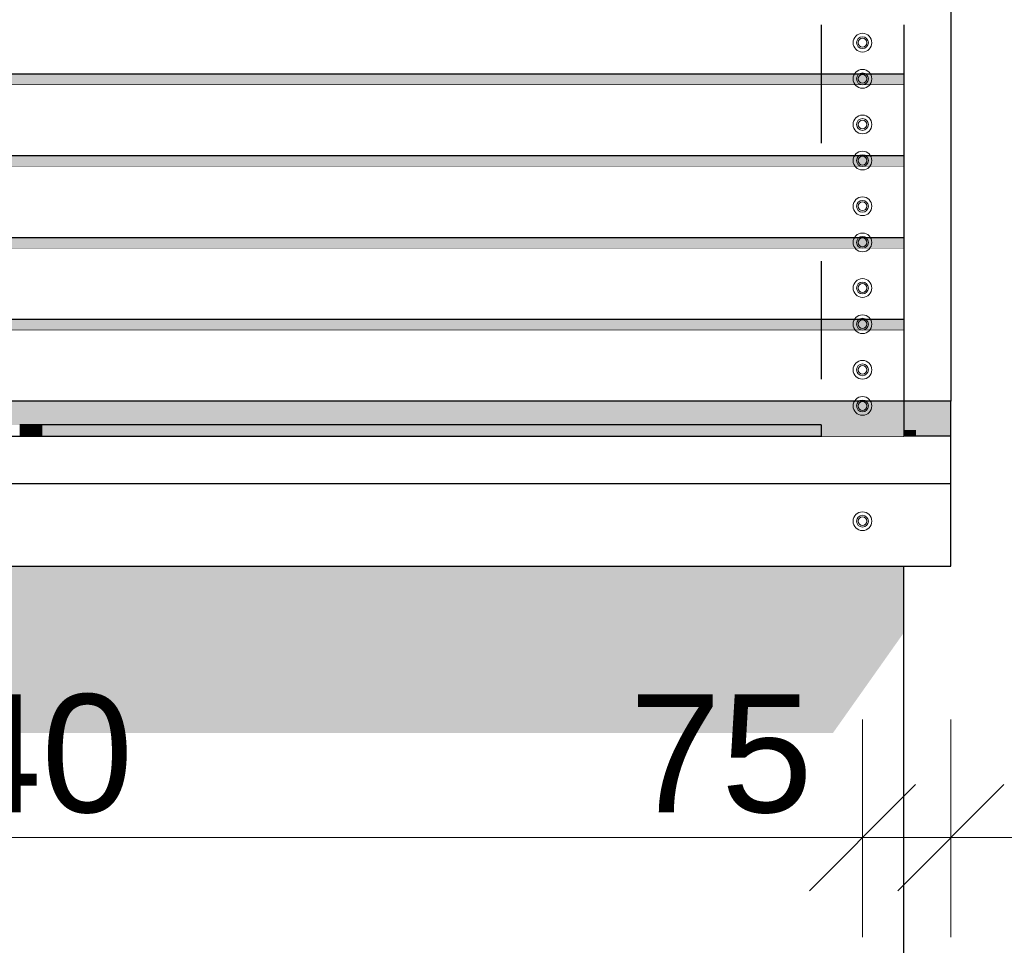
# Model space of a CAD drawing. Header units: millimetres. Extents: x 529480 to 545132, y -3422 to 6528.
# Tile 13 of 17: x 539795 to 540629, y 159 to 943. Entities that reach past the tile are written whole.
import ezdxf

# ---------------------------------------------------------------- set-up
doc = ezdxf.new("R2010")
doc.units = ezdxf.units.MM
doc.header["$MEASUREMENT"] = 0
doc.linetypes.add('Wipeout_Contour', pattern=[1000, 0, -1000])
doc.linetypes.add('ČÁRA ČÁRKOVANÁ 2', pattern=[200, 100, -100])
for name, color, linetype in [('4 - PRVKY KLEMPÍŘSKÉ.3D', 7, 'Continuous'), ('4 - STŘEŠNÍ KRYTINA.3D', 7, 'Continuous'), ('6 - ROUBENKA - ZÁBRADLÍ.5D', 7, 'Continuous'), ('Nové_4 - ZDIVO - STĚNY NOSNÉ.3D', 7, 'Continuous'), ('Nové_Výplně - Povrchové', 7, 'Continuous'), ('Výplně - Povrchové', 7, 'Continuous')]:
    doc.layers.add(name, color=color, linetype=linetype)
doc.styles.add('GENEROVANÝ_STYL_1', font='Arial.ttf')
doc.dimstyles.new('GENEROVANÝ_STYL__2', dxfattribs={"dimtxt": 100, "dimasz": 85.5, "dimexe": 0.18, "dimexo": 100, "dimgap": 0, "dimtad": 1, "dimtih": 1, "dimtoh": 1, "dimdec": 0, "dimzin": 0, "dimdsep": 46, "dimtxsty": 'GENEROVANÝ_STYL_1', "dimblk": 'ARROWHEAD_6', "dimblk1": 'ARROWHEAD_6', "dimblk2": 'ARROWHEAD_6', "dimcen": 0.09, "dimclrd": 256, "dimclre": 256, "dimclrt": 256, "dimazin": 0, "dimtfac": 1, "dimtdec": 4, "dimtmove": 0, "dimatfit": 3, "dimfxl": 1, "dimtolj": 1, "dimtzin": 0, "dimarcsym": 0})
doc.dimstyles.new('GENEROVANÝ_STYL__3', dxfattribs={"dimtxt": 100, "dimasz": 85.5, "dimexe": 0.18, "dimexo": 100, "dimgap": 0, "dimtad": 1, "dimdec": 0, "dimzin": 0, "dimdsep": 46, "dimtxsty": 'GENEROVANÝ_STYL_1', "dimblk": 'ARROWHEAD_6', "dimblk1": 'ARROWHEAD_6', "dimblk2": 'ARROWHEAD_6', "dimcen": 0.09, "dimclrd": 256, "dimclre": 256, "dimclrt": 256, "dimazin": 0, "dimtfac": 1, "dimtdec": 4, "dimtmove": 0, "dimatfit": 3, "dimfxl": 1, "dimtolj": 1, "dimtzin": 0, "dimarcsym": 0})

# ---------------------------------------------------------------- blocks, each defined once
blk = doc.blocks.new('Řez_3', base_point=(1697940.48, 0))
at = {"color": 254, "linetype": 'Wipeout_Contour', "lineweight": 0, "ltscale": 4300454.449130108}
blk.add_wipeout([(534944.22, 26), (535044.22, 26), (535044.22, 0), (539694.22, 0), (539694.22, 26), (540544.22, 26), (540544.22, 480), (534944.22, 480)], dxfattribs=at).dxf.layer = 'Nové_Výplně - Povrchové'
at = {"layer": 'Nové_4 - ZDIVO - STĚNY NOSNÉ.3D', "linetype": 'Continuous', "lineweight": 0, "true_color": 0x000000}
blk.add_hatch(color=18, dxfattribs=at).paths.add_polyline_path([(534944.22, 480), (534944.22, 338.58), (540484.22, 338.58), (540544.22, 423.43), (540544.22, 480)])
at = {"layer": 'Nové_4 - ZDIVO - STĚNY NOSNÉ.3D', "color": 7, "linetype": 'Continuous', "lineweight": 30}
blk.add_line((540544.22, 26), (540544.22, 480), dxfattribs=at)
blk = doc.blocks.new('Řez_6', base_point=(1697940.48, 0))
at = {"color": 254, "linetype": 'Wipeout_Contour', "lineweight": 0, "ltscale": 2159199.185938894}
blk.add_wipeout([(539804.22, 599.56), (539794.72, 599.56), (539794.72, 590), (539804.22, 590)], dxfattribs=at).dxf.layer = 'Výplně - Povrchové'
at = {"color": 254, "linetype": 'Wipeout_Contour', "lineweight": 0, "ltscale": 2160576.019383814}
blk.add_wipeout([(539813.14, 599.56), (539813.14, 590), (540474.22, 590), (540474.22, 599.56)], dxfattribs=at).dxf.layer = 'Výplně - Povrchové'
at = {"layer": '4 - STŘEŠNÍ KRYTINA.3D', "linetype": 'Continuous', "lineweight": 0, "true_color": 0x000000}
for points in [[(539804.22, 599.56), (539794.72, 599.56), (539794.72, 590), (539804.22, 590)], [(539813.14, 599.56), (539813.14, 590), (540474.22, 590), (540474.22, 599.56)]]:
    blk.add_hatch(color=18, dxfattribs=at).paths.add_polyline_path(points)
blk = doc.blocks.new('Řez_15', base_point=(1697940.48, 0))
at = {"color": 254, "linetype": 'Wipeout_Contour', "lineweight": 0, "ltscale": 2162259.2805226}
blk.add_wipeout([(540584.22, 619.56), (540584.22, 957.31), (540544.22, 957.31), (540544.22, 619.56)], dxfattribs=at).dxf.layer = 'Výplně - Povrchové'
at = {"layer": '6 - ROUBENKA - ZÁBRADLÍ.5D', "color": 7, "linetype": 'Continuous', "lineweight": 30}
for p, q in [((540584.22, 957.31), (540544.22, 957.31)), ((540544.22, 896.69), (540544.22, 888.03)), ((540544.22, 827.4), (540544.22, 818.74)), ((540544.22, 758.12), (540544.22, 749.46)), ((540544.22, 688.84), (540544.22, 680.18))]:
    blk.add_line(p, q, dxfattribs=at)
at = {"color": 254, "linetype": 'Wipeout_Contour', "lineweight": 0, "ltscale": 3243367.821309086}
blk.add_wipeout([(540544.22, 595.18), (540554.22, 595.18), (540554.22, 590), (540584.22, 590), (540584.22, 619.56), (540544.22, 619.56)], dxfattribs=at).dxf.layer = 'Výplně - Povrchové'
at = {"layer": '6 - ROUBENKA - ZÁBRADLÍ.5D', "linetype": 'Continuous', "lineweight": 0, "true_color": 0x000000}
blk.add_hatch(color=18, dxfattribs=at).paths.add_polyline_path([(540544.22, 595.18), (540554.22, 595.18), (540554.22, 590), (540584.22, 590), (540584.22, 619.56), (540544.22, 619.56)])
at = {"layer": '6 - ROUBENKA - ZÁBRADLÍ.5D', "color": 7, "linetype": 'Continuous', "lineweight": 30}
for p, q in [((540584.22, 957.31), (540584.22, 619.56)), ((540584.22, 619.56), (540544.22, 619.56)), ((540584.22, 590), (540584.22, 619.56))]:
    blk.add_line(p, q, dxfattribs=at)
blk = doc.blocks.new('Řez_32', base_point=(1697940.48, 0))
at = {"color": 254, "linetype": 'Wipeout_Contour', "lineweight": 0, "ltscale": 2162198.174445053}
blk.add_wipeout([(540544.22, 595.18), (540544.22, 590), (540554.22, 590), (540554.22, 595.18)], dxfattribs=at).dxf.layer = 'Výplně - Povrchové'
at = {"layer": '4 - PRVKY KLEMPÍŘSKÉ.3D', "linetype": 'Continuous', "lineweight": 0, "true_color": 0x000000}
blk.add_hatch(color=18, dxfattribs=at).paths.add_polyline_path([(540544.22, 595.18), (540544.22, 590), (540554.22, 590), (540554.22, 595.18)])
at = {"layer": '4 - PRVKY KLEMPÍŘSKÉ.3D', "color": 181, "linetype": 'Continuous', "lineweight": 30, "true_color": 0x9e3eff}
for p, q in [((540544.22, 590), (540544.22, 595.18)), ((540554.22, 590), (540554.22, 595.18))]:
    blk.add_line(p, q, dxfattribs=at)
blk = doc.blocks.new('Řez_50', base_point=(1697940.48, 0))
at = {"color": 254, "linetype": 'Wipeout_Contour', "lineweight": 0, "ltscale": 2162257.945271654}
blk.add_wipeout([(540544.22, 590), (540544.22, 480), (540584.22, 480), (540584.22, 590)], dxfattribs=at).dxf.layer = 'Výplně - Povrchové'
at = {"layer": '6 - ROUBENKA - ZÁBRADLÍ.5D', "color": 7, "linetype": 'Continuous', "lineweight": 30}
for p, q in [((540584.22, 590), (540544.22, 590)), ((540584.22, 480), (540584.22, 590)), ((540544.22, 480), (540584.22, 480))]:
    blk.add_line(p, q, dxfattribs=at)
blk = doc.blocks.new('Řez_52', base_point=(1697940.48, 0))
at = {"color": 254, "linetype": 'Wipeout_Contour', "lineweight": 0, "ltscale": 2159228.443239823}
blk.add_wipeout([(539069.22, 680.18), (539069.22, 619.56), (540544.22, 619.56), (540544.22, 680.18)], dxfattribs=at).dxf.layer = 'Výplně - Povrchové'
at = {"layer": '6 - ROUBENKA - ZÁBRADLÍ.5D', "color": 7, "linetype": 'Continuous', "lineweight": 30}
blk.add_line((540544.22, 680.18), (539069.22, 680.18), dxfattribs=at)
at = {"color": 254, "linetype": 'Wipeout_Contour', "lineweight": 0, "ltscale": 2159228.252107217}
blk.add_wipeout([(539069.22, 619.56), (539069.22, 599.56), (540544.22, 599.56), (540544.22, 619.56)], dxfattribs=at).dxf.layer = 'Výplně - Povrchové'
at = {"layer": '6 - ROUBENKA - ZÁBRADLÍ.5D', "linetype": 'Continuous', "lineweight": 0, "true_color": 0x000000}
blk.add_hatch(color=18, dxfattribs=at).paths.add_polyline_path([(539069.22, 619.56), (539069.22, 599.56), (540544.22, 599.56), (540544.22, 619.56)])
at = {"layer": '6 - ROUBENKA - ZÁBRADLÍ.5D', "color": 7, "linetype": 'Continuous', "lineweight": 30}
for p, q in [((540544.22, 619.56), (539069.22, 619.56)), ((539724.72, 599.56), (539069.22, 599.56)), ((540474.22, 599.56), (539794.72, 599.56))]:
    blk.add_line(p, q, dxfattribs=at)
blk = doc.blocks.new('Řez_53', base_point=(1697940.48, 0))
at = {"color": 254, "linetype": 'Wipeout_Contour', "lineweight": 0, "ltscale": 2159228.794656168}
blk.add_wipeout([(539069.22, 749.46), (539069.22, 688.84), (540544.22, 688.84), (540544.22, 749.46)], dxfattribs=at).dxf.layer = 'Výplně - Povrchové'
at = {"layer": '6 - ROUBENKA - ZÁBRADLÍ.5D', "color": 7, "linetype": 'Continuous', "lineweight": 30}
blk.add_line((540544.22, 749.46), (539069.22, 749.46), dxfattribs=at)
at = {"color": 254, "linetype": 'Wipeout_Contour', "lineweight": 0, "ltscale": 2159228.611167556}
blk.add_wipeout([(539069.22, 680.18), (540544.22, 680.18), (540544.22, 688.84), (539069.22, 688.84)], dxfattribs=at).dxf.layer = 'Výplně - Povrchové'
at = {"layer": '6 - ROUBENKA - ZÁBRADLÍ.5D', "linetype": 'Continuous', "lineweight": 0, "true_color": 0x000000}
blk.add_hatch(color=18, dxfattribs=at).paths.add_polyline_path([(539069.22, 680.18), (540544.22, 680.18), (540544.22, 688.84), (539069.22, 688.84)])
at = {"layer": '6 - ROUBENKA - ZÁBRADLÍ.5D', "color": 7, "linetype": 'Continuous', "lineweight": 30}
blk.add_line((540544.22, 688.84), (539069.22, 688.84), dxfattribs=at)
blk = doc.blocks.new('Řez_54', base_point=(1697940.48, 0))
at = {"color": 254, "linetype": 'Wipeout_Contour', "lineweight": 0, "ltscale": 2159229.18164077}
blk.add_wipeout([(540544.22, 818.74), (539069.22, 818.74), (539069.22, 758.12), (540544.22, 758.12)], dxfattribs=at).dxf.layer = 'Výplně - Povrchové'
at = {"layer": '6 - ROUBENKA - ZÁBRADLÍ.5D', "color": 7, "linetype": 'Continuous', "lineweight": 30}
blk.add_line((540544.22, 818.74), (539069.22, 818.74), dxfattribs=at)
at = {"color": 254, "linetype": 'Wipeout_Contour', "lineweight": 0, "ltscale": 2159228.980368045}
blk.add_wipeout([(539069.22, 749.46), (540544.22, 749.46), (540544.22, 758.12), (539069.22, 758.12)], dxfattribs=at).dxf.layer = 'Výplně - Povrchové'
at = {"layer": '6 - ROUBENKA - ZÁBRADLÍ.5D', "linetype": 'Continuous', "lineweight": 0, "true_color": 0x000000}
blk.add_hatch(color=18, dxfattribs=at).paths.add_polyline_path([(539069.22, 749.46), (540544.22, 749.46), (540544.22, 758.12), (539069.22, 758.12)])
at = {"layer": '6 - ROUBENKA - ZÁBRADLÍ.5D', "color": 7, "linetype": 'Continuous', "lineweight": 30}
blk.add_line((540544.22, 758.12), (539069.22, 758.12), dxfattribs=at)
blk = doc.blocks.new('Řez_55', base_point=(1697940.48, 0))
at = {"color": 254, "linetype": 'Wipeout_Contour', "lineweight": 0, "ltscale": 2159229.60419361}
blk.add_wipeout([(540544.22, 888.03), (539069.22, 888.03), (539069.22, 827.4), (540544.22, 827.4)], dxfattribs=at).dxf.layer = 'Výplně - Povrchové'
at = {"layer": '6 - ROUBENKA - ZÁBRADLÍ.5D', "color": 7, "linetype": 'Continuous', "lineweight": 30}
blk.add_line((540544.22, 888.03), (539069.22, 888.03), dxfattribs=at)
at = {"color": 254, "linetype": 'Wipeout_Contour', "lineweight": 0, "ltscale": 2159229.385136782}
blk.add_wipeout([(539069.22, 818.74), (540544.22, 818.74), (540544.22, 827.4), (539069.22, 827.4)], dxfattribs=at).dxf.layer = 'Výplně - Povrchové'
at = {"layer": '6 - ROUBENKA - ZÁBRADLÍ.5D', "linetype": 'Continuous', "lineweight": 0, "true_color": 0x000000}
blk.add_hatch(color=18, dxfattribs=at).paths.add_polyline_path([(539069.22, 818.74), (540544.22, 818.74), (540544.22, 827.4), (539069.22, 827.4)])
at = {"layer": '6 - ROUBENKA - ZÁBRADLÍ.5D', "color": 7, "linetype": 'Continuous', "lineweight": 30}
blk.add_line((540544.22, 827.4), (539069.22, 827.4), dxfattribs=at)
blk = doc.blocks.new('Řez_56', base_point=(1697940.48, 0))
at = {"color": 254, "linetype": 'Wipeout_Contour', "lineweight": 0, "ltscale": 2159228.080339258}
blk.add_wipeout([(540544.22, 590), (539069.22, 590), (539069.22, 550), (540544.22, 550)], dxfattribs=at).dxf.layer = 'Výplně - Povrchové'
at = {"layer": '6 - ROUBENKA - ZÁBRADLÍ.5D', "color": 7, "linetype": 'Continuous', "lineweight": 30}
blk.add_line((539069.22, 590), (540544.22, 590), dxfattribs=at)
blk = doc.blocks.new('Řez_57', base_point=(1697940.48, 0))
at = {"color": 254, "linetype": 'Wipeout_Contour', "lineweight": 0, "ltscale": 2159227.86229815}
blk.add_wipeout([(539069.22, 480), (540544.22, 480), (540544.22, 550), (539069.22, 550)], dxfattribs=at).dxf.layer = 'Výplně - Povrchové'
at = {"layer": '6 - ROUBENKA - ZÁBRADLÍ.5D', "color": 7, "linetype": 'Continuous', "lineweight": 30}
blk.add_line((539069.22, 480), (540544.22, 480), dxfattribs=at)
blk = doc.blocks.new('Řez_78', base_point=(1697940.48, 0))
at = {"color": 254, "linetype": 'Wipeout_Contour', "lineweight": 0, "ltscale": 2159230.062314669}
blk.add_wipeout([(539069.22, 896.69), (540544.22, 896.69), (540544.22, 957.31), (539069.22, 957.31)], dxfattribs=at).dxf.layer = 'Výplně - Povrchové'
at = {"layer": '6 - ROUBENKA - ZÁBRADLÍ.5D', "color": 7, "linetype": 'Continuous', "lineweight": 30}
blk.add_line((540544.22, 957.31), (539069.22, 957.31), dxfattribs=at)
at = {"color": 254, "linetype": 'Wipeout_Contour', "lineweight": 0, "ltscale": 2159229.825473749}
blk.add_wipeout([(539069.22, 888.03), (540544.22, 888.03), (540544.22, 896.69), (539069.22, 896.69)], dxfattribs=at).dxf.layer = 'Výplně - Povrchové'
at = {"layer": '6 - ROUBENKA - ZÁBRADLÍ.5D', "linetype": 'Continuous', "lineweight": 0, "true_color": 0x000000}
blk.add_hatch(color=18, dxfattribs=at).paths.add_polyline_path([(539069.22, 888.03), (540544.22, 888.03), (540544.22, 896.69), (539069.22, 896.69)])
at = {"layer": '6 - ROUBENKA - ZÁBRADLÍ.5D', "color": 7, "linetype": 'Continuous', "lineweight": 30}
blk.add_line((540544.22, 896.69), (539069.22, 896.69), dxfattribs=at)
blk = doc.blocks.new('Řez_96', base_point=(1697940.48, 0))
at = {"color": 254, "linetype": 'Wipeout_Contour', "lineweight": 0, "ltscale": 2159236.080754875}
blk.add_wipeout([(539805.49, 590), (539812.64, 590), (539810.69, 597.11), (539805.72, 599.29)], dxfattribs=at).dxf.layer = 'Výplně - Povrchové'
at = {"layer": '4 - PRVKY KLEMPÍŘSKÉ.3D', "linetype": 'Continuous', "lineweight": 0, "true_color": 0x000000}
blk.add_hatch(color=18, dxfattribs=at).paths.add_polyline_path([(539805.49, 590), (539812.64, 590), (539810.69, 597.11), (539805.72, 599.29)])
at = {"color": 254, "linetype": 'Wipeout_Contour', "lineweight": 0, "ltscale": 2699026.660347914}
blk.add_wipeout([(539804.22, 599.56), (539804.22, 590), (539805.49, 590), (539805.72, 599.29), (539805.72, 599.56)], dxfattribs=at).dxf.layer = 'Výplně - Povrchové'
at = {"layer": '4 - PRVKY KLEMPÍŘSKÉ.3D', "linetype": 'Continuous', "lineweight": 0, "true_color": 0x000000}
blk.add_hatch(color=18, dxfattribs=at).paths.add_polyline_path([(539804.22, 599.56), (539804.22, 590), (539805.49, 590), (539805.72, 599.29), (539805.72, 599.56)])
at = {"color": 254, "linetype": 'Wipeout_Contour', "lineweight": 0, "ltscale": 2159234.140577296}
blk.add_wipeout([(539810.69, 599.56), (539805.72, 599.56), (539805.72, 599.29), (539810.69, 597.11)], dxfattribs=at).dxf.layer = 'Výplně - Povrchové'
at = {"layer": '4 - PRVKY KLEMPÍŘSKÉ.3D', "color": 181, "linetype": 'Continuous', "lineweight": 30, "true_color": 0x9e3eff}
for p, q in [((539804.22, 599.56), (539804.22, 590)), ((539805.72, 599.29), (539805.49, 590)), ((539805.72, 599.56), (539805.72, 599.29))]:
    blk.add_line(p, q, dxfattribs=at)
at = {"color": 254, "linetype": 'Wipeout_Contour', "lineweight": 0, "ltscale": 2699061.629275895}
blk.add_wipeout([(539810.69, 597.11), (539812.64, 590), (539813.14, 590), (539813.14, 599.56), (539810.69, 599.56)], dxfattribs=at).dxf.layer = 'Výplně - Povrchové'
at = {"layer": '4 - PRVKY KLEMPÍŘSKÉ.3D', "linetype": 'Continuous', "lineweight": 0, "true_color": 0x000000}
for points in [[(539810.69, 599.56), (539805.72, 599.56), (539805.72, 599.29), (539810.69, 597.11)], [(539810.69, 597.11), (539812.64, 590), (539813.14, 590), (539813.14, 599.56), (539810.69, 599.56)]]:
    blk.add_hatch(color=18, dxfattribs=at).paths.add_polyline_path(points)
at = {"layer": '4 - PRVKY KLEMPÍŘSKÉ.3D', "color": 181, "linetype": 'Continuous', "lineweight": 30, "true_color": 0x9e3eff}
for p, q in [((539810.69, 597.11), (539805.72, 599.29)), ((539812.64, 590), (539810.69, 597.11)), ((539813.14, 599.56), (539813.14, 590))]:
    blk.add_line(p, q, dxfattribs=at)
blk = doc.blocks.new('Řez_119', base_point=(1697940.48, 0))
at = {"color": 254, "linetype": 'Wipeout_Contour', "lineweight": 0, "ltscale": 2162038.184153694}
blk.add_wipeout([(540474.22, 590), (540544.22, 590), (540544.22, 599.56), (540474.22, 599.56)], dxfattribs=at).dxf.layer = 'Výplně - Povrchové'
at = {"layer": '6 - ROUBENKA - ZÁBRADLÍ.5D', "linetype": 'Continuous', "lineweight": 0, "true_color": 0x000000}
blk.add_hatch(color=18, dxfattribs=at).paths.add_polyline_path([(540474.22, 590), (540544.22, 590), (540544.22, 599.56), (540474.22, 599.56)])
at = {"layer": '6 - ROUBENKA - ZÁBRADLÍ.5D', "color": 7, "linetype": 'Continuous', "lineweight": 30}
blk.add_line((540474.22, 599.56), (540474.22, 590), dxfattribs=at)
blk = doc.blocks.new('*D147', base_point=(1697940.48, 0))
at = {"layer": '6 - ROUBENKA - ZÁBRADLÍ.5D', "color": 96, "linetype": 'Continuous', "lineweight": 0, "true_color": 0x007d00}
for p, q in [((537629.42, 981.26), (537630.06, 1165.64)), ((537559.77, 1081.51), (537629.77, 1081.26)), ((537629.77, 1081.26), (539069.7, 1076.26)), ((539069.7, 1076.26), (540509.73, 1071.26))]:
    blk.add_line(p, q, dxfattribs=at)
at = {"layer": '6 - ROUBENKA - ZÁBRADLÍ.5D', "color": 96, "linetype": 'Continuous', "lineweight": 15, "true_color": 0x007d00}
for p, q in [((537674.92, 1126.11), (537584.61, 1036.42)), ((539114.86, 1121.11), (539024.55, 1031.42))]:
    blk.add_line(p, q, dxfattribs=at)
at = {"layer": '6 - ROUBENKA - ZÁBRADLÍ.5D', "color": 96, "lineweight": 0, "true_color": 0x007d00, "insert": (538178.21, 1099.36), "char_height": 100, "attachment_point": 7, "rotation": 359.80106, "style": 'GENEROVANÝ_STYL_1'}
blk.add_mtext('\\A1;{\\pql;\\fArial|b0|i0|c0|p0;\\W1.000000;1\xa0440}', dxfattribs=at)
blk = doc.blocks.new('ARROWHEAD_6')
at = {"color": 0, "linetype": 'Continuous', "lineweight": 0}
for p, q in [((-0.5, -0.5), (0.5, 0.5)), ((0, 0), (-1, 0))]:
    blk.add_line(p, q, dxfattribs=at)
blk = doc.blocks.new('*D148', base_point=(1697940.48, 0))
at = {"layer": '6 - ROUBENKA - ZÁBRADLÍ.5D', "color": 96, "linetype": 'Continuous', "lineweight": 0, "true_color": 0x007d00}
for p, q in [((539069.35, 976.26), (539069.99, 1160.64)), ((540509.39, 971.26), (540510.03, 1155.64)), ((539069.7, 1076.26), (540509.73, 1071.26)), ((540509.73, 1071.26), (540584.61, 1071))]:
    blk.add_line(p, q, dxfattribs=at)
at = {"layer": '6 - ROUBENKA - ZÁBRADLÍ.5D', "color": 96, "linetype": 'Continuous', "lineweight": 15, "true_color": 0x007d00}
for p, q in [((539114.86, 1121.11), (539024.55, 1031.42)), ((540464.58, 1026.42), (540554.89, 1116.11))]:
    blk.add_line(p, q, dxfattribs=at)
at = {"layer": '6 - ROUBENKA - ZÁBRADLÍ.5D', "color": 96, "lineweight": 0, "true_color": 0x007d00, "char_height": 100, "attachment_point": 7, "rotation": 359.80106, "style": 'GENEROVANÝ_STYL_1'}
for s, insert in [('\\A1;{\\pql;\\fArial|b0|i0|c0|p0;\\W1.000000;1\xa0440}', (539541.92, 1094.62)), ('\\A1;{\\pql;\\fArial|b0|i0|c0|p0;\\W1.000000;75}', (540312.26, 1091.95))]:
    blk.add_mtext(s, dxfattribs=dict(at, insert=insert))
blk = doc.blocks.new('*D149', base_point=(1697940.48, 0))
at = {"layer": '6 - ROUBENKA - ZÁBRADLÍ.5D', "color": 96, "linetype": 'Continuous', "lineweight": 0, "true_color": 0x007d00}
for p, q in [((540509.39, 971.26), (540510.03, 1155.64)), ((540584.27, 971), (540584.91, 1155.38)), ((540509.73, 1071.26), (540584.61, 1071)), ((540584.61, 1071), (540652.11, 1070.77))]:
    blk.add_line(p, q, dxfattribs=at)
at = {"layer": '6 - ROUBENKA - ZÁBRADLÍ.5D', "color": 96, "linetype": 'Continuous', "lineweight": 15, "true_color": 0x007d00}
for p, q in [((540464.58, 1026.42), (540554.89, 1116.11)), ((540629.77, 1115.85), (540539.46, 1026.16))]:
    blk.add_line(p, q, dxfattribs=at)
blk = doc.blocks.new('*D155', base_point=(1697940.48, 0))
at = {"layer": '6 - ROUBENKA - ZÁBRADLÍ.5D', "color": 96, "linetype": 'Continuous', "lineweight": 0, "true_color": 0x007d00}
for p, q in [((539069.22, 165.58), (539069.22, 349.96)), ((540509.22, 165.58), (540509.22, 349.96)), ((539069.22, 249.96), (540509.22, 249.96))]:
    blk.add_line(p, q, dxfattribs=at)
at = {"layer": '6 - ROUBENKA - ZÁBRADLÍ.5D', "color": 96, "linetype": 'Continuous', "lineweight": 15, "true_color": 0x007d00}
for p, q in [((539114.22, 294.96), (539024.22, 204.96)), ((540464.22, 204.96), (540554.22, 294.96))]:
    blk.add_line(p, q, dxfattribs=at)
at = {"layer": '6 - ROUBENKA - ZÁBRADLÍ.5D', "color": 96, "lineweight": 0, "true_color": 0x007d00, "char_height": 100, "attachment_point": 7, "style": 'GENEROVANÝ_STYL_1'}
for s, insert in [('\\A1;{\\pql;\\fArial|b0|i0|c0|p0;\\W1.000000;1\xa0440}', (539541.35, 269.96)), ('\\A1;{\\pql;\\fArial|b0|i0|c0|p0;\\W1.000000;75}', (540311.67, 269.96))]:
    blk.add_mtext(s, dxfattribs=dict(at, insert=insert))
blk = doc.blocks.new('*D156', base_point=(1697940.48, 0))
at = {"layer": '6 - ROUBENKA - ZÁBRADLÍ.5D', "color": 96, "linetype": 'Continuous', "lineweight": 0, "true_color": 0x007d00}
for p, q in [((540509.22, 165.58), (540509.22, 349.96)), ((540584.22, 165.58), (540584.22, 349.96)), ((540509.22, 249.96), (540584.22, 249.96)), ((540584.22, 249.96), (540651.72, 249.96))]:
    blk.add_line(p, q, dxfattribs=at)
at = {"layer": '6 - ROUBENKA - ZÁBRADLÍ.5D', "color": 96, "linetype": 'Continuous', "lineweight": 15, "true_color": 0x007d00}
for p, q in [((540464.22, 204.96), (540554.22, 294.96)), ((540629.22, 294.96), (540539.22, 204.96))]:
    blk.add_line(p, q, dxfattribs=at)

msp = doc.modelspace()

# ---------------------------------------------------------------- block references
at = {"layer": '4 - STŘEŠNÍ KRYTINA.3D', "lineweight": 0}
msp.add_blockref('Řez_6', (1697940.48, 0), dxfattribs=at)
at = {"layer": 'Nové_4 - ZDIVO - STĚNY NOSNÉ.3D', "lineweight": 0}
msp.add_blockref('Řez_3', (1697940.48, 0), dxfattribs=at)

# ---------------------------------------------------------------- next in the draw order: block references
at = {"layer": '6 - ROUBENKA - ZÁBRADLÍ.5D', "lineweight": 0}
msp.add_blockref('Řez_15', (1697940.48, 0), dxfattribs=at)

# ---------------------------------------------------------------- next in the draw order: block references
at = {"layer": '4 - PRVKY KLEMPÍŘSKÉ.3D', "lineweight": 0}
msp.add_blockref('Řez_32', (1697940.48, 0), dxfattribs=at)

# ---------------------------------------------------------------- next in the draw order: block references
at = {"layer": '6 - ROUBENKA - ZÁBRADLÍ.5D', "lineweight": 0}
for name in ['Řez_52', 'Řez_50']:
    msp.add_blockref(name, (1697940.48, 0), dxfattribs=at)

# ---------------------------------------------------------------- next in the draw order: linework, layer by layer
at = {"layer": '6 - ROUBENKA - ZÁBRADLÍ.5D', "color": 181, "linetype": 'Continuous', "lineweight": 15, "true_color": 0x9e3eff}
for centre, radius in [((540509.22, 646.24), 7.93), ((540509.22, 646.24), 5), ((540509.22, 646.24), 3.73), ((540509.22, 615.62), 7.93), ((540509.22, 615.62), 5), ((540509.22, 615.62), 3.73)]:
    msp.add_circle(centre, radius, dxfattribs=at)

# ---------------------------------------------------------------- next in the draw order: block references
at = {"layer": '6 - ROUBENKA - ZÁBRADLÍ.5D', "lineweight": 0}
for name in ['Řez_53', 'Řez_56']:
    msp.add_blockref(name, (1697940.48, 0), dxfattribs=at)

# ---------------------------------------------------------------- next in the draw order: linework, layer by layer
at = {"layer": '6 - ROUBENKA - ZÁBRADLÍ.5D', "color": 181, "linetype": 'Continuous', "lineweight": 15, "true_color": 0x9e3eff}
for centre, radius in [((540509.22, 715.53), 7.93), ((540509.22, 715.53), 5), ((540509.22, 715.53), 3.73), ((540509.22, 684.9), 7.93), ((540509.22, 684.9), 5), ((540509.22, 684.9), 3.73)]:
    msp.add_circle(centre, radius, dxfattribs=at)

# ---------------------------------------------------------------- next in the draw order: block references
at = {"layer": '6 - ROUBENKA - ZÁBRADLÍ.5D', "lineweight": 0}
for name in ['Řez_54', 'Řez_119', 'Řez_57']:
    msp.add_blockref(name, (1697940.48, 0), dxfattribs=at)

# ---------------------------------------------------------------- next in the draw order: linework, layer by layer
at = {"layer": '6 - ROUBENKA - ZÁBRADLÍ.5D', "color": 7, "linetype": 'Continuous', "lineweight": 30}
msp.add_line((534604.22, 550), (540584.22, 550), dxfattribs=at)
at = {"layer": '6 - ROUBENKA - ZÁBRADLÍ.5D', "color": 181, "linetype": 'Continuous', "lineweight": 15, "true_color": 0x9e3eff}
for centre, radius in [((540509.22, 784.81), 7.93), ((540509.22, 784.81), 5), ((540509.22, 784.81), 3.73), ((540509.22, 754.19), 7.93), ((540509.22, 754.19), 5), ((540509.22, 754.19), 3.73), ((540509.22, 518), 7.93), ((540509.22, 518), 5), ((540509.22, 518), 3.73)]:
    msp.add_circle(centre, radius, dxfattribs=at)

# ---------------------------------------------------------------- next in the draw order: block references
at = {"layer": '6 - ROUBENKA - ZÁBRADLÍ.5D', "lineweight": 0}
msp.add_blockref('Řez_55', (1697940.48, 0), dxfattribs=at)

# ---------------------------------------------------------------- next in the draw order: dimensions: what is measured, and where the dimension line sits
at = {"layer": '6 - ROUBENKA - ZÁBRADLÍ.5D', "color": 96, "linetype": 'Continuous', "lineweight": 0, "true_color": 0x007d00}
for base, p1, p2, picture, middle in [((540509.22, 249.96), (539069.22, 518), (540509.22, 518), '*D155', (539717.96, 319.96)), ((540584.22, 249.96), (540509.22, 518), (540584.22, 480), '*D156', (540390.17, 319.96))]:
    dim = msp.add_linear_dim(base=base, p1=p1, p2=p2, dimstyle='GENEROVANÝ_STYL__2', dxfattribs=at)
    dim.commit()
    dim.dimension.update_dxf_attribs({"geometry": picture, "text_midpoint": middle, "dimtype": 160})

# ---------------------------------------------------------------- next in the draw order: linework, layer by layer
at = {"layer": '6 - ROUBENKA - ZÁBRADLÍ.5D', "color": 181, "linetype": 'Continuous', "lineweight": 15, "true_color": 0x9e3eff}
for centre, radius in [((540509.22, 854.09), 7.93), ((540509.22, 854.09), 5), ((540509.22, 854.09), 3.73), ((540509.22, 823.47), 7.93), ((540509.22, 823.47), 5), ((540509.22, 823.47), 3.73)]:
    msp.add_circle(centre, radius, dxfattribs=at)

# ---------------------------------------------------------------- next in the draw order: block references
at = {"layer": '6 - ROUBENKA - ZÁBRADLÍ.5D', "lineweight": 0}
msp.add_blockref('Řez_78', (1697940.48, 0), dxfattribs=at)

# ---------------------------------------------------------------- next in the draw order: linework, layer by layer
at = {"layer": '6 - ROUBENKA - ZÁBRADLÍ.5D', "color": 7, "linetype": 'ČÁRA ČÁRKOVANÁ 2', "lineweight": 30}
for p, q in [((540474.22, 938.37), (540474.22, 590)), ((540544.22, 938.37), (540544.22, 590))]:
    msp.add_line(p, q, dxfattribs=at)
at = {"layer": '6 - ROUBENKA - ZÁBRADLÍ.5D', "color": 7, "linetype": 'Continuous', "lineweight": 30}
msp.add_line((540544.22, 938.37), (540544.22, 590), dxfattribs=at)
at = {"layer": '6 - ROUBENKA - ZÁBRADLÍ.5D', "color": 181, "linetype": 'Continuous', "lineweight": 15, "true_color": 0x9e3eff}
for centre, radius in [((540509.22, 923.37), 7.93), ((540509.22, 923.37), 5), ((540509.22, 923.37), 3.73), ((540509.22, 892.75), 7.93), ((540509.22, 892.75), 5), ((540509.22, 892.75), 3.73)]:
    msp.add_circle(centre, radius, dxfattribs=at)

# ---------------------------------------------------------------- next in the draw order: block references
at = {"layer": '4 - PRVKY KLEMPÍŘSKÉ.3D', "lineweight": 0}
msp.add_blockref('Řez_96', (1697940.48, 0), dxfattribs=at)

# ---------------------------------------------------------------- next in the draw order: dimensions: what is measured, and where the dimension line sits
at = {"layer": '6 - ROUBENKA - ZÁBRADLÍ.5D', "color": 96, "linetype": 'Continuous', "lineweight": 0, "true_color": 0x007d00}
dim = msp.add_linear_dim(base=(540584.61, 1071), p1=(540509.22, 923.37), p2=(540584.22, 957.31), angle=359.80106, dimstyle='GENEROVANÝ_STYL__3', dxfattribs=at)
dim.commit()
dim.dimension.update_dxf_attribs({"geometry": '*D149', "text_midpoint": (540390.93, 1141.68), "dimtype": 160, "text_rotation": 359.80106})

# ---------------------------------------------------------------- next in the draw order: dimensions: what is measured, and where the dimension line sits
for base, p1, p2, picture, middle in [((539069.7, 1076.26), (537629.22, 923.37), (539069.22, 937.31), '*D147', (538354.99, 1148.75)), ((540509.73, 1071.26), (539069.22, 937.31), (540509.22, 923.37), '*D148', (539718.7, 1144.01))]:
    dim = msp.add_linear_dim(base=base, p1=p1, p2=p2, angle=359.80106, dimstyle='GENEROVANÝ_STYL__3', dxfattribs=at)
    dim.commit()
    dim.dimension.update_dxf_attribs({"geometry": picture, "text_midpoint": middle, "dimtype": 160, "text_rotation": 359.80106})

doc.saveas('drawing.dxf')
